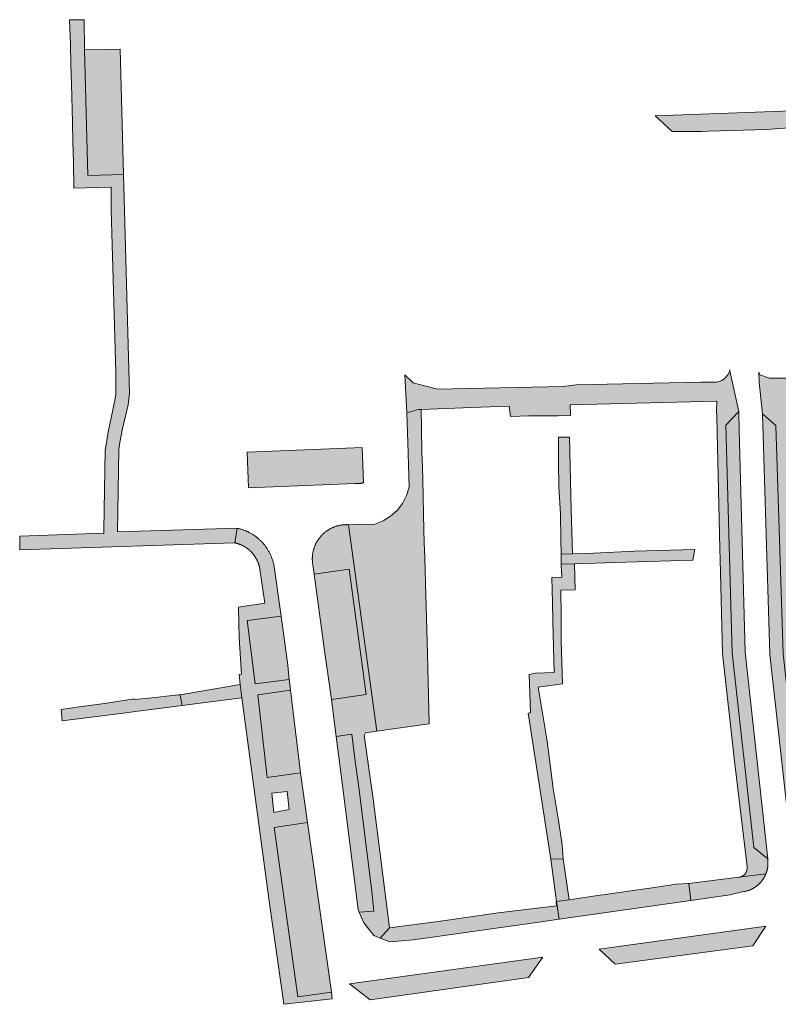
# Model space of a CAD drawing. Extents: x 97094 to 109644, y 463509 to 471969.
# Tile 25 of 256: x 98644 to 98750, y 467147 to 467285. Entities that reach past the tile are written whole.
import ezdxf

# ---------------------------------------------------------------- set-up
doc = ezdxf.new("R2010")
doc.units = 0
doc.layers.add('109 Onkruidbestrijding elementen', color=6, linetype='Continuous', lineweight=20, true_color=0xff00ff)

msp = doc.modelspace()

# ---------------------------------------------------------------- hatches: boundary and pattern name
at = {"layer": '109 Onkruidbestrijding elementen', "true_color": 0xff00ff}
for points in [[(98657.18, 467257.99), (98657.86, 467235.26), (98657.86, 467232.2), (98657.64, 467231.16), (98656.76, 467226.92), (98656.34, 467224.35), (98656.18, 467213.28), (98656.17, 467212.83), (98644.4, 467212.39), (98644.43, 467210.49), (98674.49, 467211.46), (98674.8, 467213.51), (98658.06, 467212.98), (98658.28, 467224.49), (98658.4, 467225.5), (98658.79, 467227.45), (98659.55, 467230.76), (98659.74, 467232.34), (98658.93, 467262.94), (98653.94, 467262.83), (98653.48, 467280.38), (98653.4, 467284.59), (98651.35, 467284.57), (98651.5, 467281.11), (98651.57, 467278.34), (98651.64, 467275.58), (98651.78, 467270.25), (98651.85, 467267.46), (98651.92, 467264.71), (98651.96, 467261.06), (98657.19, 467261.19), (98657.18, 467257.99)], [(98658.45, 467280.45), (98653.48, 467280.38), (98653.94, 467262.83), (98658.93, 467262.94), (98658.45, 467280.45)], [(98756.54, 467272.01), (98756.18, 467271.99), (98733.24, 467271.16), (98735.62, 467268.94), (98739.81, 467268.97), (98740.7, 467269), (98748.84, 467269.24), (98754.45, 467269.66), (98756.18, 467271.81), (98756.54, 467272.01)], [(98741.86, 467233.92), (98739.6, 467233.91), (98722.23, 467233.55), (98720.38, 467233.34), (98702.82, 467232.93), (98701.56, 467233.29), (98699.43, 467233.83), (98698.23, 467234.94), (98698.52, 467229.65), (98700.14, 467230.11), (98700.55, 467230.12), (98707.58, 467230.37), (98712.84, 467230.55), (98713.02, 467229.14), (98715.57, 467229.21), (98717.77, 467229.23), (98719.7, 467229.24), (98721.4, 467229.26), (98721.38, 467230.77), (98741.87, 467231.29), (98741.84, 467229.97), (98741.87, 467228.99), (98742.31, 467210.69), (98742.35, 467209.13), (98742.66, 467195.98), (98744.36, 467180.96), (98746.12, 467166.2), (98746.12, 467166.18), (98746.12, 467166.16), (98746.12, 467166.13), (98746.12, 467166.11), (98746.13, 467166.09), (98746.13, 467166.07), (98746.13, 467166.05), (98746.13, 467166.02), (98746.13, 467166), (98746.12, 467165.98), (98746.12, 467165.96), (98746.12, 467165.94), (98746.12, 467165.91), (98746.12, 467165.89), (98746.11, 467165.87), (98746.11, 467165.85), (98746.11, 467165.83), (98746.1, 467165.8), (98746.1, 467165.78), (98746.1, 467165.76), (98746.09, 467165.74), (98746.09, 467165.72), (98746.08, 467165.7), (98746.07, 467165.67), (98746.07, 467165.65), (98746.06, 467165.63), (98746.05, 467165.61), (98746.05, 467165.59), (98746.04, 467165.57), (98746.03, 467165.55), (98746.02, 467165.53), (98746.01, 467165.51), (98746.01, 467165.49), (98746, 467165.47), (98745.99, 467165.45), (98745.98, 467165.43), (98745.97, 467165.41), (98745.96, 467165.39), (98745.94, 467165.37), (98745.93, 467165.35), (98745.92, 467165.33), (98745.91, 467165.31), (98745.9, 467165.3), (98745.88, 467165.28), (98745.87, 467165.26), (98745.86, 467165.24), (98745.85, 467165.22), (98745.83, 467165.21), (98745.82, 467165.19), (98745.8, 467165.17), (98745.79, 467165.16), (98745.77, 467165.14), (98745.76, 467165.12), (98745.74, 467165.11), (98745.73, 467165.09), (98745.71, 467165.08), (98745.7, 467165.06), (98745.68, 467165.05), (98745.66, 467165.03), (98745.65, 467165.02), (98745.63, 467165), (98745.61, 467164.99), (98745.59, 467164.98), (98745.58, 467164.96), (98745.56, 467164.95), (98745.54, 467164.94), (98745.52, 467164.93), (98745.5, 467164.91), (98745.48, 467164.9), (98745.47, 467164.89), (98745.45, 467164.88), (98745.43, 467164.87), (98745.41, 467164.86), (98745.39, 467164.85), (98745.37, 467164.84), (98745.35, 467164.83), (98745.33, 467164.82), (98745.31, 467164.81), (98745.29, 467164.8), (98745.27, 467164.8), (98745.25, 467164.79), (98745.22, 467164.78), (98745.2, 467164.77), (98745.18, 467164.77), (98745.16, 467164.76), (98745.14, 467164.76), (98745.12, 467164.75), (98745.1, 467164.74), (98745.08, 467164.74), (98745.05, 467164.74), (98745.03, 467164.73), (98745.01, 467164.73), (98744.99, 467164.72), (98744.97, 467164.72), (98748.73, 467165.19), (98748.76, 467165.26), (98748.78, 467165.32), (98748.81, 467165.39), (98748.83, 467165.46), (98748.85, 467165.52), (98748.87, 467165.59), (98748.89, 467165.66), (98748.91, 467165.73), (98748.92, 467165.8), (98748.94, 467165.87), (98748.95, 467165.94), (98748.96, 467166.01), (98748.98, 467166.08), (98748.99, 467166.15), (98749, 467166.22), (98749, 467166.29), (98749.01, 467166.36), (98749.02, 467166.43), (98749.02, 467166.5), (98749.02, 467166.57), (98749.03, 467166.64), (98749.03, 467166.71), (98749.03, 467166.78), (98749.02, 467166.85), (98749.02, 467166.92), (98749, 467167.29), (98747.07, 467168.9), (98744, 467196.07), (98743.15, 467227.89), (98744.95, 467229.82), (98743.7, 467235.51), (98743.7, 467235.63), (98743.58, 467235.27), (98743.4, 467234.94), (98743.16, 467234.64), (98742.89, 467234.38), (98742.57, 467234.17), (98742.22, 467234.02), (98741.86, 467233.92)], [(98756.5, 467167.17), (98756.38, 467167.29), (98756.18, 467167.99), (98755.82, 467171.48), (98754.07, 467186.13), (98753.49, 467191.01), (98752.48, 467200.89), (98752.38, 467206.96), (98752.37, 467207.38), (98752.31, 467211.01), (98752.31, 467211.11), (98752.08, 467224.79), (98751.97, 467229.33), (98751.93, 467231.4), (98751.93, 467234.49), (98749.23, 467234.46), (98747.88, 467234.95), (98747.73, 467235.31), (98747.8, 467233.86), (98748.27, 467229.5), (98750.14, 467227.88), (98751.14, 467195.97), (98754.04, 467169.79), (98752.44, 467167.79), (98752.59, 467167.21), (98752.61, 467167.14), (98752.63, 467167.07), (98752.65, 467167.01), (98752.67, 467166.95), (98752.69, 467166.88), (98752.71, 467166.82), (98752.74, 467166.76), (98752.76, 467166.69), (98752.79, 467166.63), (98752.82, 467166.57), (98752.84, 467166.51), (98752.87, 467166.45), (98752.9, 467166.39), (98752.94, 467166.33), (98752.97, 467166.27), (98753, 467166.21), (98753.04, 467166.15), (98753.07, 467166.09), (98753.11, 467166.04), (98753.15, 467165.98), (98753.19, 467165.92), (98753.22, 467165.87), (98753.26, 467165.81), (98753.31, 467165.76), (98758.04, 467166.35), (98757.12, 467166.57), (98756.5, 467167.17)], [(98698.52, 467229.65), (98698.65, 467225.5), (98698.85, 467219.25), (98698.49, 467218.07), (98697.93, 467216.98), (98697.17, 467216), (98696.26, 467215.18), (98695.2, 467214.53), (98694.05, 467214.09), (98691.52, 467214.03), (98690.37, 467214), (98694.32, 467185.14), (98701.65, 467186.15), (98701.44, 467196), (98701.22, 467202.57), (98701.16, 467205.84), (98701.03, 467209.39), (98700.96, 467211.49), (98700.9, 467213.28), (98700.77, 467220.2), (98700.7, 467222.15), (98700.64, 467224.1), (98700.59, 467227.63), (98700.55, 467230.12), (98700.14, 467230.11), (98698.52, 467229.65)], [(98749, 467167.29), (98745.85, 467196.2), (98745.02, 467227.18), (98744.95, 467229.82), (98743.15, 467227.89), (98744, 467196.07), (98747.07, 467168.9), (98749, 467167.29)], [(98752.44, 467167.79), (98754.04, 467169.79), (98751.14, 467195.97), (98750.14, 467227.88), (98748.27, 467229.5), (98749.29, 467195.84), (98752.12, 467170.35), (98752.44, 467167.79)], [(98721.38, 467222.16), (98721.27, 467226.22), (98719.73, 467226.25), (98719.76, 467222.74), (98719.8, 467219.27), (98720.04, 467215.46), (98720.08, 467211.92), (98720.1, 467209.88), (98721.69, 467209.94), (98721.53, 467216.12), (98721.38, 467222.16)], [(98691.33, 467219.74), (98691.4, 467219.74), (98691.46, 467219.74), (98691.53, 467219.74), (98691.59, 467219.74), (98691.65, 467219.74), (98691.72, 467219.74), (98691.78, 467219.75), (98691.85, 467219.75), (98691.91, 467219.76), (98691.97, 467219.76), (98692.04, 467219.77), (98692.1, 467219.78), (98692.16, 467219.79), (98692.23, 467219.8), (98692.29, 467219.82), (98692.35, 467219.83), (98692.42, 467219.85), (98692.48, 467219.86), (98692.3, 467224.79), (98691.15, 467224.75), (98676.19, 467224.16), (98676.38, 467219.17), (98691.33, 467219.74)], [(98694.32, 467185.14), (98690.37, 467214), (98690.29, 467214), (98690.21, 467214), (98690.13, 467214.01), (98690.06, 467214.01), (98689.98, 467214), (98689.9, 467214), (98689.82, 467214), (98689.74, 467213.99), (98689.66, 467213.99), (98689.58, 467213.98), (98689.5, 467213.97), (98689.43, 467213.96), (98689.35, 467213.95), (98689.27, 467213.94), (98689.19, 467213.92), (98689.11, 467213.91), (98689.04, 467213.89), (98688.96, 467213.87), (98688.88, 467213.85), (98688.81, 467213.83), (98688.73, 467213.81), (98688.66, 467213.79), (98688.58, 467213.76), (98688.51, 467213.74), (98688.43, 467213.71), (98688.36, 467213.68), (98688.28, 467213.65), (98688.21, 467213.62), (98688.14, 467213.59), (98688.07, 467213.56), (98688, 467213.52), (98687.92, 467213.49), (98687.85, 467213.45), (98687.78, 467213.41), (98687.72, 467213.37), (98687.65, 467213.33), (98687.58, 467213.29), (98687.51, 467213.25), (98687.45, 467213.21), (98687.38, 467213.16), (98687.32, 467213.12), (98687.25, 467213.07), (98687.19, 467213.03), (98687.13, 467212.98), (98687.07, 467212.93), (98687, 467212.88), (98686.94, 467212.82), (98686.89, 467212.77), (98686.83, 467212.72), (98686.77, 467212.66), (98686.71, 467212.61), (98686.66, 467212.55), (98686.6, 467212.5), (98686.55, 467212.44), (98686.5, 467212.38), (98686.45, 467212.32), (98686.4, 467212.26), (98686.35, 467212.2), (98686.3, 467212.13), (98686.25, 467212.07), (98686.2, 467212.01), (98686.16, 467211.94), (98686.11, 467211.88), (98686.07, 467211.81), (98686.03, 467211.74), (98685.99, 467211.68), (98685.95, 467211.61), (98685.91, 467211.54), (98685.87, 467211.47), (98685.83, 467211.4), (98685.8, 467211.33), (98685.76, 467211.26), (98685.73, 467211.19), (98685.7, 467211.11), (98685.67, 467211.04), (98685.64, 467210.97), (98685.61, 467210.89), (98685.59, 467210.82), (98685.56, 467210.74), (98685.54, 467210.67), (98685.51, 467210.59), (98685.49, 467210.52), (98685.47, 467210.44), (98685.45, 467210.37), (98685.43, 467210.29), (98685.41, 467210.21), (98685.4, 467210.13), (98685.38, 467210.06), (98685.37, 467209.98), (98685.36, 467209.9), (98685.35, 467209.82), (98685.34, 467209.74), (98685.33, 467209.66), (98685.33, 467209.59), (98685.32, 467209.51), (98685.32, 467209.43), (98685.31, 467209.35), (98685.31, 467209.27), (98685.31, 467209.19), (98685.31, 467209.11), (98685.32, 467209.03), (98685.32, 467208.95), (98685.33, 467208.88), (98685.33, 467208.8), (98685.34, 467208.72), (98685.35, 467208.64), (98685.36, 467208.56), (98685.37, 467208.48), (98685.38, 467208.41), (98685.58, 467207.09), (98690.48, 467207.8), (98692.86, 467190.25), (98687.99, 467189.56), (98688.65, 467184.41), (98690.82, 467184.7), (98691.33, 467180.9), (98691.78, 467177.65), (98693.66, 467162.77), (98693.93, 467160), (98691.88, 467159.82), (98692.5, 467158.36), (98693.93, 467156.59), (98694.82, 467156.22), (98696.1, 467157.64), (98693.84, 467175.68), (98692.57, 467184.53), (98692.73, 467184.91), (98694.32, 467185.14)], [(98738.53, 467209.05), (98738.78, 467210.54), (98730.32, 467210.28), (98724.67, 467210.02), (98721.69, 467209.94), (98720.1, 467209.88), (98720.11, 467208.46), (98721.96, 467208.52), (98729.16, 467208.76), (98738.53, 467209.05)], [(98716.54, 467193.23), (98715.66, 467193.05), (98715.84, 467187.72), (98715.49, 467187.67), (98718.66, 467167.25), (98720.4, 467167.3), (98720.23, 467169.24), (98719.72, 467172.65), (98718.98, 467177.14), (98718.51, 467180.82), (98718.23, 467183.01), (98718.12, 467184.02), (98716.91, 467191.31), (98720.32, 467191.77), (98720.13, 467197.75), (98720.1, 467201.29), (98720.06, 467204.84), (98722.08, 467204.88), (98721.96, 467208.52), (98720.11, 467208.46), (98720.11, 467208.39), (98720.19, 467206.66), (98718.82, 467206.62), (98718.88, 467203.07), (98718.93, 467200.63), (98719.04, 467196.85), (98719.13, 467193.32), (98716.54, 467193.23)], [(98687.99, 467189.56), (98692.86, 467190.25), (98690.48, 467207.8), (98685.58, 467207.09), (98687.08, 467196.04), (98687.76, 467191.18), (98687.99, 467189.56)], [(98682.09, 467192.37), (98681.89, 467194.37), (98680.94, 467201.21), (98676.19, 467200.6), (98677.32, 467191.76), (98682.09, 467192.37)], [(98675.46, 467189.82), (98675.24, 467191.65), (98666.85, 467190.24), (98667.12, 467188.73), (98669.25, 467189.01), (98675.46, 467189.82)], [(98682.26, 467190.87), (98677.72, 467190.22), (98679.02, 467178.67), (98683.67, 467179.3), (98682.26, 467190.87)], [(98658.56, 467187.63), (98660.57, 467187.89), (98660.57, 467187.89), (98667.12, 467188.73), (98666.85, 467190.24), (98666.61, 467190.22), (98662.44, 467189.73), (98660.41, 467189.58), (98660.4, 467189.64), (98656.24, 467189.03), (98652.72, 467188.52), (98650.22, 467188.18), (98650.2, 467188.18), (98650.34, 467186.59), (98658.56, 467187.63)], [(98691.72, 467160.2), (98691.88, 467159.82), (98693.93, 467160), (98693.66, 467162.77), (98691.78, 467177.65), (98691.33, 467180.9), (98690.82, 467184.7), (98688.65, 467184.41), (98689.48, 467177.93), (98691.72, 467160.2)], [(98688, 467148.68), (98684.65, 467172.38), (98679.97, 467171.66), (98683.31, 467148.02), (98688, 467148.68)], [(98721.24, 467161.57), (98720.4, 467167.3), (98718.66, 467167.25), (98719.47, 467161.32), (98721.24, 467161.57)], [(98745.66, 467162.71), (98745.73, 467162.72), (98745.79, 467162.74), (98745.86, 467162.75), (98745.93, 467162.76), (98745.99, 467162.78), (98746.06, 467162.8), (98746.12, 467162.82), (98746.19, 467162.84), (98746.25, 467162.86), (98746.32, 467162.88), (98746.38, 467162.9), (98746.44, 467162.93), (98746.5, 467162.95), (98746.57, 467162.98), (98746.63, 467163.01), (98746.69, 467163.03), (98746.75, 467163.06), (98746.81, 467163.09), (98746.87, 467163.12), (98746.93, 467163.16), (98746.99, 467163.19), (98747.05, 467163.22), (98747.11, 467163.26), (98747.16, 467163.29), (98747.22, 467163.33), (98747.28, 467163.37), (98747.33, 467163.41), (98747.39, 467163.45), (98747.44, 467163.49), (98747.49, 467163.53), (98747.55, 467163.57), (98747.6, 467163.62), (98747.65, 467163.66), (98747.7, 467163.71), (98747.75, 467163.75), (98747.8, 467163.8), (98747.85, 467163.85), (98747.89, 467163.89), (98747.94, 467163.94), (98747.98, 467163.99), (98748.03, 467164.04), (98748.07, 467164.1), (98748.12, 467164.15), (98748.16, 467164.2), (98748.2, 467164.25), (98748.24, 467164.31), (98748.28, 467164.36), (98748.32, 467164.42), (98748.36, 467164.47), (98748.39, 467164.53), (98748.43, 467164.59), (98748.46, 467164.65), (98748.5, 467164.7), (98748.53, 467164.76), (98748.56, 467164.82), (98748.59, 467164.88), (98748.62, 467164.94), (98748.65, 467165), (98748.68, 467165.07), (98748.71, 467165.13), (98748.73, 467165.19), (98744.97, 467164.72), (98737.94, 467163.86), (98738.23, 467161.49), (98743.76, 467162.28), (98744.25, 467162.39), (98745.66, 467162.71)], [(98721.24, 467161.57), (98719.47, 467161.32), (98719.85, 467158.86), (98738.23, 467161.49), (98737.94, 467163.86), (98737.84, 467163.84), (98736.19, 467163.76), (98733.16, 467163.31), (98730.19, 467162.88), (98727.22, 467162.44), (98724.25, 467162.01), (98721.24, 467161.57)], [(98719.47, 467161.32), (98719.39, 467161.31), (98719.47, 467160.73), (98711.31, 467159.74), (98703.23, 467158.56), (98696.1, 467157.64), (98694.82, 467156.22), (98696.14, 467155.67), (98699.45, 467155.99), (98716.99, 467158.45), (98719.85, 467158.86), (98719.47, 467161.32)], [(98748.72, 467157.88), (98745.03, 467157.36), (98725.44, 467154.65), (98727.64, 467152.57), (98746.92, 467155.15), (98748.72, 467157.88)], [(98717.56, 467153.56), (98690.5, 467149.81), (98693.4, 467147.6), (98715.56, 467150.73), (98717.56, 467153.56)]]:
    msp.add_hatch(color=6, dxfattribs=at).paths.add_polyline_path(points)
h = msp.add_hatch(color=6, dxfattribs=at)
h.paths.add_polyline_path([(98674.8, 467213.51), (98674.49, 467211.46), (98674.56, 467211.45), (98674.63, 467211.43), (98674.7, 467211.41), (98674.78, 467211.39), (98674.85, 467211.37), (98674.92, 467211.35), (98674.99, 467211.32), (98675.06, 467211.3), (98675.13, 467211.27), (98675.2, 467211.24), (98675.27, 467211.22), (98675.34, 467211.19), (98675.41, 467211.16), (98675.48, 467211.12), (98675.55, 467211.09), (98675.61, 467211.06), (98675.68, 467211.02), (98675.74, 467210.99), (98675.81, 467210.95), (98675.87, 467210.91), (98675.94, 467210.87), (98676, 467210.83), (98676.06, 467210.79), (98676.13, 467210.74), (98676.19, 467210.7), (98676.25, 467210.66), (98676.31, 467210.61), (98676.36, 467210.56), (98676.42, 467210.52), (98676.48, 467210.47), (98676.54, 467210.42), (98676.59, 467210.37), (98676.65, 467210.32), (98676.7, 467210.26), (98676.75, 467210.21), (98676.81, 467210.16), (98676.86, 467210.1), (98676.91, 467210.05), (98676.96, 467209.99), (98677, 467209.93), (98677.05, 467209.87), (98677.1, 467209.81), (98677.14, 467209.75), (98677.19, 467209.69), (98677.23, 467209.63), (98677.27, 467209.57), (98677.32, 467209.51), (98677.36, 467209.44), (98677.39, 467209.38), (98677.43, 467209.32), (98677.47, 467209.25), (98677.51, 467209.19), (98677.54, 467209.12), (98677.57, 467209.05), (98677.61, 467208.98), (98677.64, 467208.92), (98677.67, 467208.85), (98677.7, 467208.78), (98677.73, 467208.71), (98677.75, 467208.64), (98677.78, 467208.57), (98677.8, 467208.5), (98677.83, 467208.43), (98677.85, 467208.35), (98677.87, 467208.28), (98677.89, 467208.21), (98677.91, 467208.14), (98677.93, 467208.06), (98677.94, 467207.99), (98677.96, 467207.92), (98677.97, 467207.84), (98677.98, 467207.77), (98678.68, 467203.05), (98675.01, 467202.49), (98675.1, 467198.18), (98675.43, 467193.09), (98675.1, 467193.05), (98675.24, 467191.65), (98675.46, 467189.82), (98679.29, 467161.38), (98681.18, 467148.01), (98681.32, 467146.96), (98688.07, 467147.73), (98688, 467148.68), (98683.31, 467148.02), (98679.97, 467171.66), (98684.65, 467172.38), (98683.67, 467179.3), (98679.02, 467178.67), (98677.72, 467190.22), (98682.26, 467190.87), (98682.16, 467191.64), (98682.09, 467192.37), (98677.32, 467191.76), (98676.19, 467200.6), (98680.94, 467201.21), (98679.98, 467208.13), (98679.96, 467208.23), (98679.94, 467208.34), (98679.92, 467208.45), (98679.89, 467208.56), (98679.87, 467208.67), (98679.84, 467208.77), (98679.81, 467208.88), (98679.78, 467208.98), (98679.74, 467209.09), (98679.71, 467209.19), (98679.67, 467209.3), (98679.63, 467209.4), (98679.59, 467209.5), (98679.55, 467209.61), (98679.51, 467209.71), (98679.46, 467209.81), (98679.42, 467209.91), (98679.37, 467210.01), (98679.32, 467210.11), (98679.27, 467210.2), (98679.21, 467210.3), (98679.16, 467210.39), (98679.1, 467210.49), (98679.04, 467210.58), (98678.98, 467210.68), (98678.92, 467210.77), (98678.86, 467210.86), (98678.79, 467210.95), (98678.73, 467211.04), (98678.66, 467211.12), (98678.59, 467211.21), (98678.52, 467211.29), (98678.45, 467211.38), (98678.38, 467211.46), (98678.3, 467211.54), (98678.23, 467211.62), (98678.15, 467211.7), (98678.07, 467211.78), (98677.99, 467211.86), (98677.91, 467211.93), (98677.83, 467212), (98677.74, 467212.08), (98677.66, 467212.15), (98677.57, 467212.22), (98677.49, 467212.28), (98677.4, 467212.35), (98677.31, 467212.42), (98677.22, 467212.48), (98677.13, 467212.54), (98677.04, 467212.6), (98676.94, 467212.66), (98676.85, 467212.72), (98676.75, 467212.77), (98676.66, 467212.83), (98676.56, 467212.88), (98676.46, 467212.93), (98676.36, 467212.98), (98676.26, 467213.03), (98676.16, 467213.07), (98676.06, 467213.12), (98675.96, 467213.16), (98675.86, 467213.2), (98675.75, 467213.24), (98675.65, 467213.28), (98675.55, 467213.31), (98675.44, 467213.34), (98675.34, 467213.38), (98675.23, 467213.41), (98675.12, 467213.44), (98675.02, 467213.46), (98674.91, 467213.49), (98674.8, 467213.51)])
h.paths.add_polyline_path([(98679.94, 467173.79), (98679.66, 467176.46), (98681.81, 467176.7), (98682.1, 467174.18), (98679.94, 467173.79)])

# ---------------------------------------------------------------- linework, layer by layer
at = {"layer": '109 Onkruidbestrijding elementen', "color": 3, "true_color": 0x00ff00}
for points in [[(98657.18, 467257.99), (98657.86, 467235.26), (98657.86, 467232.2), (98657.64, 467231.16), (98656.76, 467226.92), (98656.34, 467224.35), (98656.18, 467213.28), (98656.17, 467212.83), (98644.4, 467212.39), (98644.43, 467210.49), (98674.49, 467211.46), (98674.8, 467213.51), (98658.06, 467212.98), (98658.28, 467224.49), (98658.4, 467225.5), (98658.79, 467227.45), (98659.55, 467230.76), (98659.74, 467232.34), (98658.93, 467262.94), (98653.94, 467262.83), (98653.48, 467280.38), (98653.4, 467284.59), (98651.35, 467284.57), (98651.5, 467281.11), (98651.57, 467278.34), (98651.64, 467275.58), (98651.78, 467270.25), (98651.85, 467267.46), (98651.92, 467264.71), (98651.96, 467261.06), (98657.19, 467261.19), (98657.18, 467257.99)], [(98658.45, 467280.45), (98653.48, 467280.38), (98653.94, 467262.83), (98658.93, 467262.94), (98658.45, 467280.45)], [(98756.54, 467272.01), (98756.18, 467271.99), (98733.24, 467271.16), (98735.62, 467268.94), (98739.81, 467268.97), (98740.7, 467269), (98748.84, 467269.24), (98754.45, 467269.66), (98756.18, 467271.81), (98756.54, 467272.01)], [(98741.86, 467233.92), (98739.6, 467233.91), (98722.23, 467233.55), (98720.38, 467233.34), (98702.82, 467232.93), (98701.56, 467233.29), (98699.43, 467233.83), (98698.23, 467234.94), (98698.52, 467229.65), (98700.14, 467230.11), (98700.55, 467230.12), (98707.58, 467230.37), (98712.84, 467230.55), (98713.02, 467229.14), (98715.57, 467229.21), (98717.77, 467229.23), (98719.7, 467229.24), (98721.4, 467229.26), (98721.38, 467230.77), (98741.87, 467231.29), (98741.84, 467229.97), (98741.87, 467228.99), (98742.31, 467210.69), (98742.35, 467209.13), (98742.66, 467195.98), (98744.36, 467180.96), (98746.12, 467166.2), (98746.12, 467166.18), (98746.12, 467166.16), (98746.12, 467166.13), (98746.12, 467166.11), (98746.13, 467166.09), (98746.13, 467166.07), (98746.13, 467166.05), (98746.13, 467166.02), (98746.13, 467166), (98746.12, 467165.98), (98746.12, 467165.96), (98746.12, 467165.94), (98746.12, 467165.91), (98746.12, 467165.89), (98746.11, 467165.87), (98746.11, 467165.85), (98746.11, 467165.83), (98746.1, 467165.8), (98746.1, 467165.78), (98746.1, 467165.76), (98746.09, 467165.74), (98746.09, 467165.72), (98746.08, 467165.7), (98746.07, 467165.67), (98746.07, 467165.65), (98746.06, 467165.63), (98746.05, 467165.61), (98746.05, 467165.59), (98746.04, 467165.57), (98746.03, 467165.55), (98746.02, 467165.53), (98746.01, 467165.51), (98746.01, 467165.49), (98746, 467165.47), (98745.99, 467165.45), (98745.98, 467165.43), (98745.97, 467165.41), (98745.96, 467165.39), (98745.94, 467165.37), (98745.93, 467165.35), (98745.92, 467165.33), (98745.91, 467165.31), (98745.9, 467165.3), (98745.88, 467165.28), (98745.87, 467165.26), (98745.86, 467165.24), (98745.85, 467165.22), (98745.83, 467165.21), (98745.82, 467165.19), (98745.8, 467165.17), (98745.79, 467165.16), (98745.77, 467165.14), (98745.76, 467165.12), (98745.74, 467165.11), (98745.73, 467165.09), (98745.71, 467165.08), (98745.7, 467165.06), (98745.68, 467165.05), (98745.66, 467165.03), (98745.65, 467165.02), (98745.63, 467165), (98745.61, 467164.99), (98745.59, 467164.98), (98745.58, 467164.96), (98745.56, 467164.95), (98745.54, 467164.94), (98745.52, 467164.93), (98745.5, 467164.91), (98745.48, 467164.9), (98745.47, 467164.89), (98745.45, 467164.88), (98745.43, 467164.87), (98745.41, 467164.86), (98745.39, 467164.85), (98745.37, 467164.84), (98745.35, 467164.83), (98745.33, 467164.82), (98745.31, 467164.81), (98745.29, 467164.8), (98745.27, 467164.8), (98745.25, 467164.79), (98745.22, 467164.78), (98745.2, 467164.77), (98745.18, 467164.77), (98745.16, 467164.76), (98745.14, 467164.76), (98745.12, 467164.75), (98745.1, 467164.74), (98745.08, 467164.74), (98745.05, 467164.74), (98745.03, 467164.73), (98745.01, 467164.73), (98744.99, 467164.72), (98744.97, 467164.72), (98748.73, 467165.19), (98748.76, 467165.26), (98748.78, 467165.32), (98748.81, 467165.39), (98748.83, 467165.46), (98748.85, 467165.52), (98748.87, 467165.59), (98748.89, 467165.66), (98748.91, 467165.73), (98748.92, 467165.8), (98748.94, 467165.87), (98748.95, 467165.94), (98748.96, 467166.01), (98748.98, 467166.08), (98748.99, 467166.15), (98749, 467166.22), (98749, 467166.29), (98749.01, 467166.36), (98749.02, 467166.43), (98749.02, 467166.5), (98749.02, 467166.57), (98749.03, 467166.64), (98749.03, 467166.71), (98749.03, 467166.78), (98749.02, 467166.85), (98749.02, 467166.92), (98749, 467167.29), (98747.07, 467168.9), (98744, 467196.07), (98743.15, 467227.89), (98744.95, 467229.82), (98743.7, 467235.51), (98743.7, 467235.63), (98743.58, 467235.27), (98743.4, 467234.94), (98743.16, 467234.64), (98742.89, 467234.38), (98742.57, 467234.17), (98742.22, 467234.02), (98741.86, 467233.92)], [(98698.52, 467229.65), (98698.65, 467225.5), (98698.85, 467219.25), (98698.49, 467218.07), (98697.93, 467216.98), (98697.17, 467216), (98696.26, 467215.18), (98695.2, 467214.53), (98694.05, 467214.09), (98691.52, 467214.03), (98690.37, 467214), (98694.32, 467185.14), (98701.65, 467186.15), (98701.44, 467196), (98701.22, 467202.57), (98701.16, 467205.84), (98701.03, 467209.39), (98700.96, 467211.49), (98700.9, 467213.28), (98700.77, 467220.2), (98700.7, 467222.15), (98700.64, 467224.1), (98700.59, 467227.63), (98700.55, 467230.12), (98700.14, 467230.11), (98698.52, 467229.65)], [(98749, 467167.29), (98745.85, 467196.2), (98745.02, 467227.18), (98744.95, 467229.82), (98743.15, 467227.89), (98744, 467196.07), (98747.07, 467168.9), (98749, 467167.29)], [(98752.44, 467167.79), (98754.04, 467169.79), (98751.14, 467195.97), (98750.14, 467227.88), (98748.27, 467229.5), (98749.29, 467195.84), (98752.12, 467170.35), (98752.44, 467167.79)], [(98721.38, 467222.16), (98721.27, 467226.22), (98719.73, 467226.25), (98719.76, 467222.74), (98719.8, 467219.27), (98720.04, 467215.46), (98720.08, 467211.92), (98720.1, 467209.88), (98721.69, 467209.94), (98721.53, 467216.12), (98721.38, 467222.16)], [(98691.33, 467219.74), (98691.4, 467219.74), (98691.46, 467219.74), (98691.53, 467219.74), (98691.59, 467219.74), (98691.65, 467219.74), (98691.72, 467219.74), (98691.78, 467219.75), (98691.85, 467219.75), (98691.91, 467219.76), (98691.97, 467219.76), (98692.04, 467219.77), (98692.1, 467219.78), (98692.16, 467219.79), (98692.23, 467219.8), (98692.29, 467219.82), (98692.35, 467219.83), (98692.42, 467219.85), (98692.48, 467219.86), (98692.3, 467224.79), (98691.15, 467224.75), (98676.19, 467224.16), (98676.38, 467219.17), (98691.33, 467219.74)], [(98694.32, 467185.14), (98690.37, 467214), (98690.29, 467214), (98690.21, 467214), (98690.13, 467214.01), (98690.06, 467214.01), (98689.98, 467214), (98689.9, 467214), (98689.82, 467214), (98689.74, 467213.99), (98689.66, 467213.99), (98689.58, 467213.98), (98689.5, 467213.97), (98689.43, 467213.96), (98689.35, 467213.95), (98689.27, 467213.94), (98689.19, 467213.92), (98689.11, 467213.91), (98689.04, 467213.89), (98688.96, 467213.87), (98688.88, 467213.85), (98688.81, 467213.83), (98688.73, 467213.81), (98688.66, 467213.79), (98688.58, 467213.76), (98688.51, 467213.74), (98688.43, 467213.71), (98688.36, 467213.68), (98688.28, 467213.65), (98688.21, 467213.62), (98688.14, 467213.59), (98688.07, 467213.56), (98688, 467213.52), (98687.92, 467213.49), (98687.85, 467213.45), (98687.78, 467213.41), (98687.72, 467213.37), (98687.65, 467213.33), (98687.58, 467213.29), (98687.51, 467213.25), (98687.45, 467213.21), (98687.38, 467213.16), (98687.32, 467213.12), (98687.25, 467213.07), (98687.19, 467213.03), (98687.13, 467212.98), (98687.07, 467212.93), (98687, 467212.88), (98686.94, 467212.82), (98686.89, 467212.77), (98686.83, 467212.72), (98686.77, 467212.66), (98686.71, 467212.61), (98686.66, 467212.55), (98686.6, 467212.5), (98686.55, 467212.44), (98686.5, 467212.38), (98686.45, 467212.32), (98686.4, 467212.26), (98686.35, 467212.2), (98686.3, 467212.13), (98686.25, 467212.07), (98686.2, 467212.01), (98686.16, 467211.94), (98686.11, 467211.88), (98686.07, 467211.81), (98686.03, 467211.74), (98685.99, 467211.68), (98685.95, 467211.61), (98685.91, 467211.54), (98685.87, 467211.47), (98685.83, 467211.4), (98685.8, 467211.33), (98685.76, 467211.26), (98685.73, 467211.19), (98685.7, 467211.11), (98685.67, 467211.04), (98685.64, 467210.97), (98685.61, 467210.89), (98685.59, 467210.82), (98685.56, 467210.74), (98685.54, 467210.67), (98685.51, 467210.59), (98685.49, 467210.52), (98685.47, 467210.44), (98685.45, 467210.37), (98685.43, 467210.29), (98685.41, 467210.21), (98685.4, 467210.13), (98685.38, 467210.06), (98685.37, 467209.98), (98685.36, 467209.9), (98685.35, 467209.82), (98685.34, 467209.74), (98685.33, 467209.66), (98685.33, 467209.59), (98685.32, 467209.51), (98685.32, 467209.43), (98685.31, 467209.35), (98685.31, 467209.27), (98685.31, 467209.19), (98685.31, 467209.11), (98685.32, 467209.03), (98685.32, 467208.95), (98685.33, 467208.88), (98685.33, 467208.8), (98685.34, 467208.72), (98685.35, 467208.64), (98685.36, 467208.56), (98685.37, 467208.48), (98685.38, 467208.41), (98685.58, 467207.09), (98690.48, 467207.8), (98692.86, 467190.25), (98687.99, 467189.56), (98688.65, 467184.41), (98690.82, 467184.7), (98691.33, 467180.9), (98691.78, 467177.65), (98693.66, 467162.77), (98693.93, 467160), (98691.88, 467159.82), (98692.5, 467158.36), (98693.93, 467156.59), (98694.82, 467156.22), (98696.1, 467157.64), (98693.84, 467175.68), (98692.57, 467184.53), (98692.73, 467184.91), (98694.32, 467185.14)], [(98674.8, 467213.51), (98674.49, 467211.46), (98674.56, 467211.45), (98674.63, 467211.43), (98674.7, 467211.41), (98674.78, 467211.39), (98674.85, 467211.37), (98674.92, 467211.35), (98674.99, 467211.32), (98675.06, 467211.3), (98675.13, 467211.27), (98675.2, 467211.24), (98675.27, 467211.22), (98675.34, 467211.19), (98675.41, 467211.16), (98675.48, 467211.12), (98675.55, 467211.09), (98675.61, 467211.06), (98675.68, 467211.02), (98675.74, 467210.99), (98675.81, 467210.95), (98675.87, 467210.91), (98675.94, 467210.87), (98676, 467210.83), (98676.06, 467210.79), (98676.13, 467210.74), (98676.19, 467210.7), (98676.25, 467210.66), (98676.31, 467210.61), (98676.36, 467210.56), (98676.42, 467210.52), (98676.48, 467210.47), (98676.54, 467210.42), (98676.59, 467210.37), (98676.65, 467210.32), (98676.7, 467210.26), (98676.75, 467210.21), (98676.81, 467210.16), (98676.86, 467210.1), (98676.91, 467210.05), (98676.96, 467209.99), (98677, 467209.93), (98677.05, 467209.87), (98677.1, 467209.81), (98677.14, 467209.75), (98677.19, 467209.69), (98677.23, 467209.63), (98677.27, 467209.57), (98677.32, 467209.51), (98677.36, 467209.44), (98677.39, 467209.38), (98677.43, 467209.32), (98677.47, 467209.25), (98677.51, 467209.19), (98677.54, 467209.12), (98677.57, 467209.05), (98677.61, 467208.98), (98677.64, 467208.92), (98677.67, 467208.85), (98677.7, 467208.78), (98677.73, 467208.71), (98677.75, 467208.64), (98677.78, 467208.57), (98677.8, 467208.5), (98677.83, 467208.43), (98677.85, 467208.35), (98677.87, 467208.28), (98677.89, 467208.21), (98677.91, 467208.14), (98677.93, 467208.06), (98677.94, 467207.99), (98677.96, 467207.92), (98677.97, 467207.84), (98677.98, 467207.77), (98678.68, 467203.05), (98675.01, 467202.49), (98675.1, 467198.18), (98675.43, 467193.09), (98675.1, 467193.05), (98675.24, 467191.65), (98675.46, 467189.82), (98679.29, 467161.38), (98681.18, 467148.01), (98681.32, 467146.96), (98688.07, 467147.73), (98688, 467148.68), (98683.31, 467148.02), (98679.97, 467171.66), (98684.65, 467172.38), (98683.67, 467179.3), (98679.02, 467178.67), (98677.72, 467190.22), (98682.26, 467190.87), (98682.16, 467191.64), (98682.09, 467192.37), (98677.32, 467191.76), (98676.19, 467200.6), (98680.94, 467201.21), (98679.98, 467208.13), (98679.96, 467208.23), (98679.94, 467208.34), (98679.92, 467208.45), (98679.89, 467208.56), (98679.87, 467208.67), (98679.84, 467208.77), (98679.81, 467208.88), (98679.78, 467208.98), (98679.74, 467209.09), (98679.71, 467209.19), (98679.67, 467209.3), (98679.63, 467209.4), (98679.59, 467209.5), (98679.55, 467209.61), (98679.51, 467209.71), (98679.46, 467209.81), (98679.42, 467209.91), (98679.37, 467210.01), (98679.32, 467210.11), (98679.27, 467210.2), (98679.21, 467210.3), (98679.16, 467210.39), (98679.1, 467210.49), (98679.04, 467210.58), (98678.98, 467210.68), (98678.92, 467210.77), (98678.86, 467210.86), (98678.79, 467210.95), (98678.73, 467211.04), (98678.66, 467211.12), (98678.59, 467211.21), (98678.52, 467211.29), (98678.45, 467211.38), (98678.38, 467211.46), (98678.3, 467211.54), (98678.23, 467211.62), (98678.15, 467211.7), (98678.07, 467211.78), (98677.99, 467211.86), (98677.91, 467211.93), (98677.83, 467212), (98677.74, 467212.08), (98677.66, 467212.15), (98677.57, 467212.22), (98677.49, 467212.28), (98677.4, 467212.35), (98677.31, 467212.42), (98677.22, 467212.48), (98677.13, 467212.54), (98677.04, 467212.6), (98676.94, 467212.66), (98676.85, 467212.72), (98676.75, 467212.77), (98676.66, 467212.83), (98676.56, 467212.88), (98676.46, 467212.93), (98676.36, 467212.98), (98676.26, 467213.03), (98676.16, 467213.07), (98676.06, 467213.12), (98675.96, 467213.16), (98675.86, 467213.2), (98675.75, 467213.24), (98675.65, 467213.28), (98675.55, 467213.31), (98675.44, 467213.34), (98675.34, 467213.38), (98675.23, 467213.41), (98675.12, 467213.44), (98675.02, 467213.46), (98674.91, 467213.49), (98674.8, 467213.51)], [(98738.53, 467209.05), (98738.78, 467210.54), (98730.32, 467210.28), (98724.67, 467210.02), (98721.69, 467209.94), (98720.1, 467209.88), (98720.11, 467208.46), (98721.96, 467208.52), (98729.16, 467208.76), (98738.53, 467209.05)], [(98716.54, 467193.23), (98715.66, 467193.05), (98715.84, 467187.72), (98715.49, 467187.67), (98718.66, 467167.25), (98720.4, 467167.3), (98720.23, 467169.24), (98719.72, 467172.65), (98718.98, 467177.14), (98718.51, 467180.82), (98718.23, 467183.01), (98718.12, 467184.02), (98716.91, 467191.31), (98720.32, 467191.77), (98720.13, 467197.75), (98720.1, 467201.29), (98720.06, 467204.84), (98722.08, 467204.88), (98721.96, 467208.52), (98720.11, 467208.46), (98720.11, 467208.39), (98720.19, 467206.66), (98718.82, 467206.62), (98718.88, 467203.07), (98718.93, 467200.63), (98719.04, 467196.85), (98719.13, 467193.32), (98716.54, 467193.23)], [(98687.99, 467189.56), (98692.86, 467190.25), (98690.48, 467207.8), (98685.58, 467207.09), (98687.08, 467196.04), (98687.76, 467191.18), (98687.99, 467189.56)], [(98682.09, 467192.37), (98681.89, 467194.37), (98680.94, 467201.21), (98676.19, 467200.6), (98677.32, 467191.76), (98682.09, 467192.37)], [(98675.46, 467189.82), (98675.24, 467191.65), (98666.85, 467190.24), (98667.12, 467188.73), (98669.25, 467189.01), (98675.46, 467189.82)], [(98682.26, 467190.87), (98677.72, 467190.22), (98679.02, 467178.67), (98683.67, 467179.3), (98682.26, 467190.87)], [(98658.56, 467187.63), (98660.57, 467187.89), (98660.57, 467187.89), (98667.12, 467188.73), (98666.85, 467190.24), (98666.61, 467190.22), (98662.44, 467189.73), (98660.41, 467189.58), (98660.4, 467189.64), (98656.24, 467189.03), (98652.72, 467188.52), (98650.22, 467188.18), (98650.2, 467188.18), (98650.34, 467186.59), (98658.56, 467187.63)], [(98691.72, 467160.2), (98691.88, 467159.82), (98693.93, 467160), (98693.66, 467162.77), (98691.78, 467177.65), (98691.33, 467180.9), (98690.82, 467184.7), (98688.65, 467184.41), (98689.48, 467177.93), (98691.72, 467160.2)], [(98679.94, 467173.79), (98679.66, 467176.46), (98681.81, 467176.7), (98682.1, 467174.18), (98679.94, 467173.79)], [(98688, 467148.68), (98684.65, 467172.38), (98679.97, 467171.66), (98683.31, 467148.02), (98688, 467148.68)], [(98721.24, 467161.57), (98720.4, 467167.3), (98718.66, 467167.25), (98719.47, 467161.32), (98721.24, 467161.57)], [(98745.66, 467162.71), (98745.73, 467162.72), (98745.79, 467162.74), (98745.86, 467162.75), (98745.93, 467162.76), (98745.99, 467162.78), (98746.06, 467162.8), (98746.12, 467162.82), (98746.19, 467162.84), (98746.25, 467162.86), (98746.32, 467162.88), (98746.38, 467162.9), (98746.44, 467162.93), (98746.5, 467162.95), (98746.57, 467162.98), (98746.63, 467163.01), (98746.69, 467163.03), (98746.75, 467163.06), (98746.81, 467163.09), (98746.87, 467163.12), (98746.93, 467163.16), (98746.99, 467163.19), (98747.05, 467163.22), (98747.11, 467163.26), (98747.16, 467163.29), (98747.22, 467163.33), (98747.28, 467163.37), (98747.33, 467163.41), (98747.39, 467163.45), (98747.44, 467163.49), (98747.49, 467163.53), (98747.55, 467163.57), (98747.6, 467163.62), (98747.65, 467163.66), (98747.7, 467163.71), (98747.75, 467163.75), (98747.8, 467163.8), (98747.85, 467163.85), (98747.89, 467163.89), (98747.94, 467163.94), (98747.98, 467163.99), (98748.03, 467164.04), (98748.07, 467164.1), (98748.12, 467164.15), (98748.16, 467164.2), (98748.2, 467164.25), (98748.24, 467164.31), (98748.28, 467164.36), (98748.32, 467164.42), (98748.36, 467164.47), (98748.39, 467164.53), (98748.43, 467164.59), (98748.46, 467164.65), (98748.5, 467164.7), (98748.53, 467164.76), (98748.56, 467164.82), (98748.59, 467164.88), (98748.62, 467164.94), (98748.65, 467165), (98748.68, 467165.07), (98748.71, 467165.13), (98748.73, 467165.19), (98744.97, 467164.72), (98737.94, 467163.86), (98738.23, 467161.49), (98743.76, 467162.28), (98744.25, 467162.39), (98745.66, 467162.71)], [(98721.24, 467161.57), (98719.47, 467161.32), (98719.85, 467158.86), (98738.23, 467161.49), (98737.94, 467163.86), (98737.84, 467163.84), (98736.19, 467163.76), (98733.16, 467163.31), (98730.19, 467162.88), (98727.22, 467162.44), (98724.25, 467162.01), (98721.24, 467161.57)], [(98719.47, 467161.32), (98719.39, 467161.31), (98719.47, 467160.73), (98711.31, 467159.74), (98703.23, 467158.56), (98696.1, 467157.64), (98694.82, 467156.22), (98696.14, 467155.67), (98699.45, 467155.99), (98716.99, 467158.45), (98719.85, 467158.86), (98719.47, 467161.32)], [(98748.72, 467157.88), (98745.03, 467157.36), (98725.44, 467154.65), (98727.64, 467152.57), (98746.92, 467155.15), (98748.72, 467157.88)], [(98717.56, 467153.56), (98690.5, 467149.81), (98693.4, 467147.6), (98715.56, 467150.73), (98717.56, 467153.56)]]:
    msp.add_lwpolyline(points, close=True, dxfattribs=at)
msp.add_lwpolyline([(98751.93, 467234.49), (98749.23, 467234.46), (98747.88, 467234.95), (98747.73, 467235.31), (98747.8, 467233.86), (98748.27, 467229.5), (98750.14, 467227.88), (98751.14, 467195.97)], dxfattribs=at)

doc.saveas('drawing.dxf')
